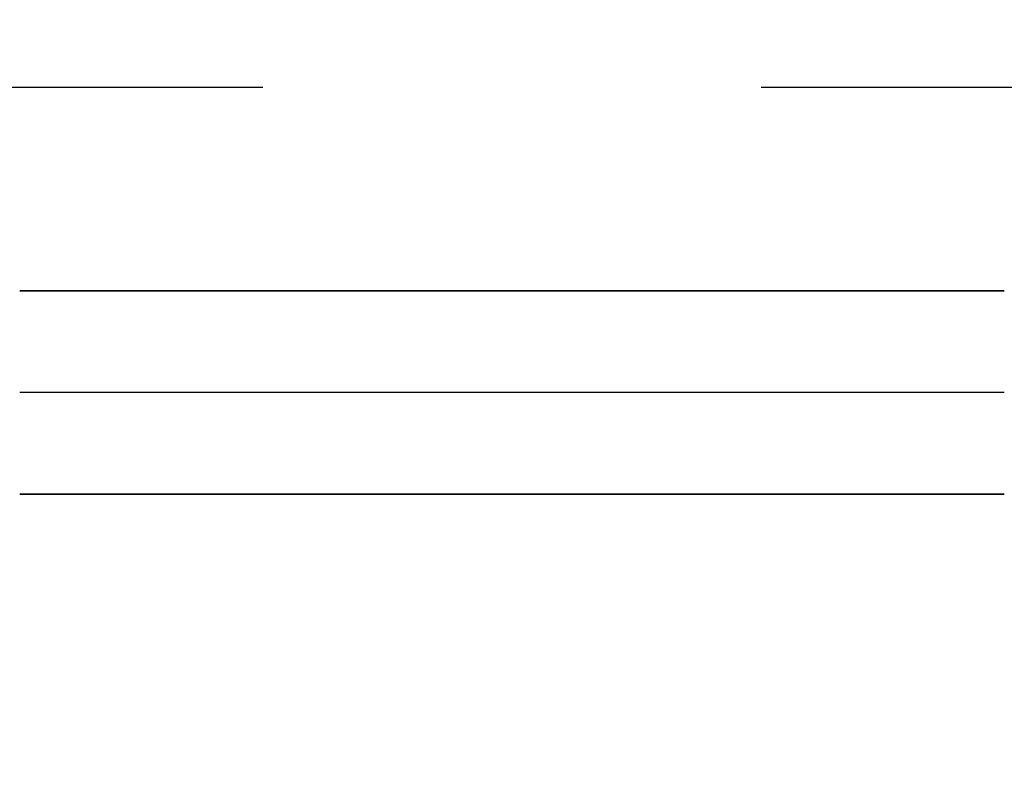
# Model space of a CAD drawing. Header units: millimetres. Extents: x -1690 to 192, y -898 to 54.
# Tile 133 of 256: x -1563 to -1550, y -59 to -49. Entities that reach past the tile are written whole.
import ezdxf

# ---------------------------------------------------------------- set-up
doc = ezdxf.new("R2010")
doc.units = ezdxf.units.MM
doc.header["$MEASUREMENT"] = 0
doc.layers.add('OVIDIO 186x93x72h', color=7, linetype='Continuous')

msp = doc.modelspace()

# ---------------------------------------------------------------- linework, layer by layer
at = {"layer": 'OVIDIO 186x93x72h', "extrusion": (1, 0, 0)}
for points in [[(-49.71698821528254, 689.6549767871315), (-47.03370664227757, 690.9966175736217)], [(-49.71698821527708, 689.6549767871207), (-47.03370664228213, 690.9966175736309)], [(-50.26213402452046, 690.7452684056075), (-47.57885245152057, 692.0869091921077)], [(-47.57885245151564, 692.0869091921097), (-52.11807044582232, 701.1653451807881)], [(-50.26213402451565, 690.7452684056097), (-54.80135201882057, 699.8237043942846)], [(-52.11807044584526, 701.1653451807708), (-54.80135201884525, 699.8237043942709)], [(-54.80135201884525, 699.8237043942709), (-52.11807044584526, 701.1653451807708)], [(-54.80135201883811, 699.8237043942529), (-52.118070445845, 701.1653451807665)], [(-54.80135201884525, 699.8237043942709), (-52.11807044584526, 701.1653451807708)], [(-52.11807044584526, 701.1653451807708), (-54.80135201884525, 699.8237043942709)]]:
    msp.add_lwpolyline(points, dxfattribs=at)
at = {"layer": 'OVIDIO 186x93x72h', "extrusion": (0, 0.8944271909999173, 0.447213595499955)}
msp.add_lwpolyline([(1553.088155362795, 636.4492597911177), (1553.089187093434, 636.5383847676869), (1553.092297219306, 636.6277958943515), (1553.097505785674, 636.7174217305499), (1553.104829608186, 636.8071894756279), (1553.1142821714, 636.8970251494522), (1553.125873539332, 636.9868537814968), (1553.139610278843, 637.0765996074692), (1553.155495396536, 637.1661862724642), (1553.173528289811, 637.2555370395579), (1553.193704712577, 637.3445750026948), (1553.216016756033, 637.4332233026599), (1553.240452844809, 637.5214053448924), (1553.26699774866, 637.6090450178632), (1553.295632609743, 637.6960669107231), (1553.326334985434, 637.7823965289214), (1553.359078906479, 637.8679605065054), (1553.393834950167, 637.9526868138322), (1553.430570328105, 638.0365049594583), (1553.469248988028, 638.1193461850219), (1553.509831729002, 638.2011436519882), (1553.552276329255, 638.2818326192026), (1553.596537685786, 638.3613506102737), (1553.642567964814, 638.4396375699), (1553.690316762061, 638.5166360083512), (1553.739731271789, 638.5922911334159), (1553.79075646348, 638.6665509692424), (1553.843335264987, 638.7393664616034), (1553.897408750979, 638.8106915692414), (1553.952916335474, 638.8804833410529), (1554.009795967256, 638.9487019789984), (1554.067984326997, 639.0153108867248), (1554.127417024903, 639.0802767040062), (1554.193876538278, 639.1495252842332), (1554.262377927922, 639.2174207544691), (1554.332883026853, 639.2838772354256), (1554.405349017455, 639.348810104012), (1554.479728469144, 639.4121363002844), (1554.555969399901, 639.4737746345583), (1554.634015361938, 639.5336460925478), (1554.71380555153, 639.5916741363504), (1554.795274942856, 639.6477849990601), (1554.878354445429, 639.7019079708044), (1554.962971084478, 639.7539756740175), (1555.049048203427, 639.8039243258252), (1555.136505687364, 639.8516939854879), (1555.225260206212, 639.8972287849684), (1555.315225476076, 639.9404771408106), (1555.406312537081, 639.9813919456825), (1555.498430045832, 640.0199307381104), (1555.591484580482, 640.0560558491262), (1555.685380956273, 640.0897345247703), (1555.780022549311, 640.1209390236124), (1555.875311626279, 640.1496466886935), (1555.971149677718, 640.1758399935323), (1556.06743775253, 640.1995065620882), (1556.164076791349, 640.2206391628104), (1556.260967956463, 640.2392356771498), (1556.358012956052, 640.2552990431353), (1556.455114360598, 640.2688371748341), (1556.552175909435, 640.2798628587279), (1556.649102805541, 640.2883936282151), (1556.745801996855, 640.2944516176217), (1556.842182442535, 640.2980633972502), (1556.938155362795, 640.299259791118), (1557.034128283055, 640.2980633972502), (1557.130508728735, 640.2944516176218), (1557.227207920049, 640.2883936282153), (1557.324134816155, 640.2798628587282), (1557.421196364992, 640.2688371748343), (1557.518297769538, 640.2552990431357), (1557.615342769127, 640.2392356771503), (1557.712233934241, 640.2206391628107), (1557.80887297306, 640.1995065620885), (1557.905161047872, 640.1758399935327), (1558.00099909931, 640.1496466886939), (1558.096288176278, 640.1209390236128), (1558.190929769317, 640.0897345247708), (1558.284826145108, 640.0560558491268), (1558.377880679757, 640.0199307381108), (1558.469998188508, 639.9813919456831), (1558.561085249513, 639.940477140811), (1558.651050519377, 639.897228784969), (1558.739805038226, 639.8516939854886), (1558.827262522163, 639.8039243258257), (1558.913339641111, 639.7539756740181), (1558.99795628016, 639.701907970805), (1559.081035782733, 639.6477849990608), (1559.16250517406, 639.5916741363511), (1559.242295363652, 639.5336460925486), (1559.320341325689, 639.4737746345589), (1559.396582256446, 639.4121363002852), (1559.470961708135, 639.3488101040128), (1559.543427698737, 639.2838772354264), (1559.613932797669, 639.21742075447), (1559.682434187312, 639.149525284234), (1559.748893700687, 639.0802767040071), (1559.808326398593, 639.0153108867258), (1559.866514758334, 638.9487019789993), (1559.923394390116, 638.8804833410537), (1559.978901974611, 638.8106915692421), (1560.032975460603, 638.7393664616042), (1560.08555426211, 638.6665509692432), (1560.136579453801, 638.5922911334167), (1560.185993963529, 638.5166360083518), (1560.233742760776, 638.4396375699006), (1560.279773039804, 638.3613506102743), (1560.324034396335, 638.2818326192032), (1560.366478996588, 638.2011436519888), (1560.407061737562, 638.1193461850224), (1560.445740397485, 638.0365049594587), (1560.482475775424, 637.9526868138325), (1560.517231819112, 637.8679605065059), (1560.549975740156, 637.7823965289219), (1560.580678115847, 637.6960669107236), (1560.609312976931, 637.6090450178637), (1560.635857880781, 637.521405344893), (1560.660293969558, 637.4332233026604), (1560.682606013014, 637.3445750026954), (1560.70278243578, 637.2555370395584), (1560.720815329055, 637.1661862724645), (1560.736700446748, 637.0765996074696), (1560.750437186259, 636.9868537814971), (1560.762028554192, 636.8970251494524), (1560.771481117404, 636.807189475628), (1560.778804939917, 636.7174217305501), (1560.784013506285, 636.6277958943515), (1560.787123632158, 636.538384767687), (1560.788155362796, 636.4492597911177)], dxfattribs=at)
at = {"layer": 'OVIDIO 186x93x72h', "extrusion": (0, 0.8944271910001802, 0.4472135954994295)}
for points in [[(1550.43806381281, 650.4492597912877), (1550.193908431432, 650.446549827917), (1549.947681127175, 650.4383236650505), (1549.699543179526, 650.4244403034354), (1549.449664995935, 650.4047637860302), (1549.198226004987, 650.3791638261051), (1548.945414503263, 650.3475164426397), (1548.691427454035, 650.3097045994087), (1548.436470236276, 650.265618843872), (1548.180756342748, 650.215157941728), (1547.924507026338, 650.1582295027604), (1547.667950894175, 650.0947505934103), (1547.41132344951, 650.0246483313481), (1547.154866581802, 649.9478604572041), (1546.89882800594, 649.8643358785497), (1546.643460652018, 649.774035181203), (1546.389022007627, 649.6769311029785), (1546.135773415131, 649.5730089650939), (1545.883979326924, 649.4622670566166), (1545.633906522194, 649.3447169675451), (1545.385823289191, 649.22038386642), (1545.139998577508, 649.0893067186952), (1544.896701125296, 648.951538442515), (1544.656198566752, 648.8071459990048), (1544.41875652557, 648.6562104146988), (1544.184637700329, 648.4988267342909), (1543.954100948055, 648.3351039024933), (1543.727400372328, 648.1651645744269), (1543.504784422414, 647.9891448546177), (1543.286495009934, 647.8071939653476), (1543.072766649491, 647.6194738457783), (1542.863825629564, 647.4261586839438), (1542.659889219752, 647.2274343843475), (1542.461164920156, 647.0234979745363), (1542.267849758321, 646.8145569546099), (1542.080129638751, 646.6008285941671), (1541.89817874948, 646.3825391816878), (1541.722159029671, 646.1599232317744), (1541.552219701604, 645.9332226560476), (1541.388496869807, 645.7026859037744), (1541.231113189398, 645.4685670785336), (1541.080177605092, 645.2311250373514), (1540.935785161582, 644.9906224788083), (1540.798016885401, 644.7473250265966), (1540.666939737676, 644.501500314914), (1540.542606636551, 644.2534170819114), (1540.425056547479, 644.0033442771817), (1540.314314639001, 643.7515501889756), (1540.210392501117, 643.4983015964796), (1540.113288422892, 643.2438629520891), (1540.022987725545, 642.9884955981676), (1539.939463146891, 642.732457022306), (1539.862675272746, 642.4760001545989), (1539.792573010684, 642.2193727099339), (1539.729094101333, 641.9628165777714), (1539.672165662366, 641.7065672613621), (1539.621704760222, 641.4508533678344), (1539.577619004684, 641.1958961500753), (1539.539807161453, 640.9419091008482), (1539.508159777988, 640.6890975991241), (1539.482559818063, 640.4376586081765), (1539.462883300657, 640.1877804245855), (1539.448999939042, 639.9396424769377), (1539.440773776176, 639.6934151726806), (1539.438063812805, 639.4492597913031)], [(1539.438063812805, 639.4492597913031), (1539.440773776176, 639.6934151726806), (1539.448999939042, 639.9396424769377), (1539.462883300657, 640.1877804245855), (1539.482559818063, 640.4376586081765), (1539.508159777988, 640.6890975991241), (1539.539807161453, 640.9419091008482), (1539.577619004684, 641.1958961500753), (1539.621704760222, 641.4508533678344), (1539.672165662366, 641.7065672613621), (1539.729094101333, 641.9628165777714), (1539.792573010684, 642.2193727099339), (1539.862675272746, 642.4760001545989), (1539.939463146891, 642.732457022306), (1540.022987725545, 642.9884955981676), (1540.113288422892, 643.2438629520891), (1540.210392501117, 643.4983015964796), (1540.314314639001, 643.7515501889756), (1540.425056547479, 644.0033442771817), (1540.542606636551, 644.2534170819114), (1540.666939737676, 644.501500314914), (1540.798016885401, 644.7473250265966), (1540.935785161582, 644.9906224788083), (1541.080177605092, 645.2311250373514), (1541.231113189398, 645.4685670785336), (1541.388496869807, 645.7026859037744), (1541.552219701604, 645.9332226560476), (1541.722159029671, 646.1599232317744), (1541.89817874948, 646.3825391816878), (1542.080129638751, 646.6008285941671), (1542.267849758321, 646.8145569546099), (1542.461164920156, 647.0234979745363), (1542.659889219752, 647.2274343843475), (1542.863825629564, 647.4261586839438), (1543.072766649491, 647.6194738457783), (1543.286495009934, 647.8071939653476), (1543.504784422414, 647.9891448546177), (1543.727400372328, 648.1651645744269), (1543.954100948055, 648.3351039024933), (1544.184637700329, 648.4988267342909), (1544.41875652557, 648.6562104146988), (1544.656198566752, 648.8071459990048), (1544.896701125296, 648.951538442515), (1545.139998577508, 649.0893067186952), (1545.385823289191, 649.22038386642), (1545.633906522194, 649.3447169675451), (1545.883979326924, 649.4622670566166), (1546.135773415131, 649.5730089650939), (1546.389022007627, 649.6769311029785), (1546.643460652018, 649.774035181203), (1546.89882800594, 649.8643358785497), (1547.154866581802, 649.9478604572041), (1547.41132344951, 650.0246483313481), (1547.667950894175, 650.0947505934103), (1547.924507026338, 650.1582295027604), (1548.180756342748, 650.215157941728), (1548.436470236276, 650.265618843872), (1548.691427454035, 650.3097045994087), (1548.945414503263, 650.3475164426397), (1549.198226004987, 650.3791638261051), (1549.449664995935, 650.4047637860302), (1549.699543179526, 650.4244403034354), (1549.947681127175, 650.4383236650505), (1550.193908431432, 650.446549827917), (1550.43806381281, 650.4492597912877)]]:
    msp.add_lwpolyline(points, dxfattribs=at)
at = {"layer": 'OVIDIO 186x93x72h', "extrusion": (0, 0.8944271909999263, 0.4472135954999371)}
for points in [[(1553.088155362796, 636.4492597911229), (1553.089103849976, 636.534714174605), (1553.091983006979, 636.6208937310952), (1553.096842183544, 636.7077420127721), (1553.103728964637, 636.795199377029), (1553.11268895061, 636.8832030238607), (1553.123765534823, 636.9716870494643), (1553.136999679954, 637.0605825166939), (1553.152429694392, 637.1498175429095), (1553.170091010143, 637.2393174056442), (1553.190015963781, 637.3290046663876), (1553.212233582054, 637.4187993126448), (1553.236769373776, 637.5086189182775), (1553.263645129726, 637.598378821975), (1553.292878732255, 637.6879923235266), (1553.324483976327, 637.7773708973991), (1553.358470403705, 637.8664244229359), (1553.394843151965, 637.9550614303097), (1553.433602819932, 638.0431893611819), (1553.474745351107, 638.1307148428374), (1553.518261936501, 638.2175439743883), (1553.564138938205, 638.3035826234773), (1553.612357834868, 638.3887367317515), (1553.662895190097, 638.4729126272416), (1553.715722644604, 638.5560173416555), (1553.770806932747, 638.6379589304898), (1553.828109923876, 638.7186467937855), (1553.887588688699, 638.7979919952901), (1553.949195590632, 638.8759075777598), (1554.012878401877, 638.9523088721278), (1554.078580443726, 639.0271137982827), (1554.146240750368, 639.100243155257), (1554.215794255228, 639.1716208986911), (1554.287171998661, 639.2411744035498), (1554.360301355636, 639.308834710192), (1554.43510628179, 639.3745367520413), (1554.511507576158, 639.438219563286), (1554.589423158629, 639.4998264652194), (1554.668768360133, 639.5593052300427), (1554.749456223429, 639.616608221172), (1554.831397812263, 639.6716925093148), (1554.914502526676, 639.7245199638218), (1554.998678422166, 639.7750573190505), (1555.083832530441, 639.8232762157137), (1555.16987117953, 639.8691532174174), (1555.256700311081, 639.9126698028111), (1555.344225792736, 639.9538123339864), (1555.432353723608, 639.9925720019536), (1555.520990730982, 640.0289447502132), (1555.610044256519, 640.0629311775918), (1555.699422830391, 640.0945364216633), (1555.789036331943, 640.1237700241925), (1555.87879623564, 640.150645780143), (1555.968615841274, 640.1751815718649), (1556.05841048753, 640.1973991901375), (1556.148097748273, 640.2173241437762), (1556.237597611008, 640.2349854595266), (1556.326832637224, 640.2504154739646), (1556.415728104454, 640.2636496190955), (1556.504212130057, 640.2747262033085), (1556.592215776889, 640.2836861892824), (1556.679673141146, 640.2905729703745), (1556.766521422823, 640.2954321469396), (1556.852700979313, 640.298311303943), (1556.938155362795, 640.2992597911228), (1557.023609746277, 640.298311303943), (1557.109789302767, 640.2954321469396), (1557.196637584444, 640.2905729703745), (1557.284094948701, 640.2836861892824), (1557.372098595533, 640.2747262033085), (1557.460582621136, 640.2636496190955), (1557.549478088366, 640.2504154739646), (1557.638713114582, 640.2349854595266), (1557.728212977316, 640.2173241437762), (1557.81790023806, 640.1973991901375), (1557.907694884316, 640.1751815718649), (1557.99751448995, 640.150645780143), (1558.087274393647, 640.1237700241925), (1558.176887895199, 640.0945364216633), (1558.266266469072, 640.0629311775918), (1558.355319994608, 640.0289447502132), (1558.443957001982, 639.9925720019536), (1558.532084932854, 639.9538123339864), (1558.619610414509, 639.9126698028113), (1558.70643954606, 639.8691532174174), (1558.792478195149, 639.8232762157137), (1558.877632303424, 639.7750573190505), (1558.961808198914, 639.7245199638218), (1559.044912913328, 639.6716925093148), (1559.126854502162, 639.6166082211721), (1559.207542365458, 639.5593052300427), (1559.286887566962, 639.4998264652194), (1559.364803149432, 639.4382195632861), (1559.4412044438, 639.3745367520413), (1559.516009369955, 639.308834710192), (1559.589138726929, 639.24117440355), (1559.660516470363, 639.1716208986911), (1559.730069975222, 639.100243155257), (1559.797730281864, 639.0271137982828), (1559.863432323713, 638.9523088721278), (1559.927115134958, 638.8759075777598), (1559.988722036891, 638.7979919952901), (1560.048200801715, 638.7186467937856), (1560.105503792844, 638.63795893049), (1560.160588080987, 638.5560173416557), (1560.213415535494, 638.4729126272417), (1560.263952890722, 638.3887367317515), (1560.312171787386, 638.3035826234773), (1560.358048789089, 638.2175439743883), (1560.401565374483, 638.1307148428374), (1560.442707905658, 638.0431893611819), (1560.481467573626, 637.9550614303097), (1560.517840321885, 637.866424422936), (1560.551826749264, 637.7773708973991), (1560.583431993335, 637.6879923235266), (1560.612665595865, 637.598378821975), (1560.639541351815, 637.5086189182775), (1560.664077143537, 637.4187993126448), (1560.686294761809, 637.3290046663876), (1560.706219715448, 637.2393174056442), (1560.723881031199, 637.1498175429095), (1560.739311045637, 637.0605825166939), (1560.752545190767, 636.9716870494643), (1560.76362177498, 636.8832030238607), (1560.772581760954, 636.795199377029), (1560.779468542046, 636.7077420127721), (1560.784327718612, 636.6208937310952), (1560.787206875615, 636.534714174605), (1560.788155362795, 636.4492597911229)], [(1560.788155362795, 636.4492597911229), (1560.787206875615, 636.534714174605), (1560.784327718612, 636.6208937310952), (1560.779468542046, 636.7077420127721), (1560.772581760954, 636.795199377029), (1560.76362177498, 636.8832030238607), (1560.752545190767, 636.9716870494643), (1560.739311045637, 637.0605825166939), (1560.723881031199, 637.1498175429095), (1560.706219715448, 637.2393174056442), (1560.686294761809, 637.3290046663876), (1560.664077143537, 637.4187993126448), (1560.639541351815, 637.5086189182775), (1560.612665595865, 637.598378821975), (1560.583431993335, 637.6879923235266), (1560.551826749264, 637.7773708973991), (1560.517840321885, 637.866424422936), (1560.481467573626, 637.9550614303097), (1560.442707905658, 638.0431893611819), (1560.401565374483, 638.1307148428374), (1560.358048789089, 638.2175439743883), (1560.312171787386, 638.3035826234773), (1560.263952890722, 638.3887367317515), (1560.213415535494, 638.4729126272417), (1560.160588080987, 638.5560173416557), (1560.105503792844, 638.63795893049), (1560.048200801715, 638.7186467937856), (1559.988722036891, 638.7979919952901), (1559.927115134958, 638.8759075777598), (1559.863432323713, 638.9523088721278), (1559.797730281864, 639.0271137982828), (1559.730069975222, 639.100243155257), (1559.660516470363, 639.1716208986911), (1559.589138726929, 639.24117440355), (1559.516009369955, 639.308834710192), (1559.4412044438, 639.3745367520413), (1559.364803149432, 639.4382195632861), (1559.286887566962, 639.4998264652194), (1559.207542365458, 639.5593052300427), (1559.126854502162, 639.6166082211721), (1559.044912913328, 639.6716925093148), (1558.961808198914, 639.7245199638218), (1558.877632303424, 639.7750573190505), (1558.792478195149, 639.8232762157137), (1558.70643954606, 639.8691532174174), (1558.619610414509, 639.9126698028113), (1558.532084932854, 639.9538123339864), (1558.443957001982, 639.9925720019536), (1558.355319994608, 640.0289447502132), (1558.266266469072, 640.0629311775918), (1558.176887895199, 640.0945364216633), (1558.087274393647, 640.1237700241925), (1557.99751448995, 640.150645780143), (1557.907694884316, 640.1751815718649), (1557.81790023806, 640.1973991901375), (1557.728212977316, 640.2173241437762), (1557.638713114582, 640.2349854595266), (1557.549478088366, 640.2504154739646), (1557.460582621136, 640.2636496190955), (1557.372098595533, 640.2747262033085), (1557.284094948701, 640.2836861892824), (1557.196637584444, 640.2905729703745), (1557.109789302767, 640.2954321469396), (1557.023609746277, 640.298311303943), (1556.938155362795, 640.2992597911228), (1556.852700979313, 640.298311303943), (1556.766521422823, 640.2954321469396), (1556.679673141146, 640.2905729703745), (1556.592215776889, 640.2836861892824), (1556.504212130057, 640.2747262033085), (1556.415728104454, 640.2636496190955), (1556.326832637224, 640.2504154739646), (1556.237597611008, 640.2349854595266), (1556.148097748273, 640.2173241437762), (1556.05841048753, 640.1973991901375), (1555.968615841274, 640.1751815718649), (1555.87879623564, 640.150645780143), (1555.789036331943, 640.1237700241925), (1555.699422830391, 640.0945364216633), (1555.610044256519, 640.0629311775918), (1555.520990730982, 640.0289447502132), (1555.432353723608, 639.9925720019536), (1555.344225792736, 639.9538123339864), (1555.256700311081, 639.9126698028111), (1555.16987117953, 639.8691532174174), (1555.083832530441, 639.8232762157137), (1554.998678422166, 639.7750573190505), (1554.914502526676, 639.7245199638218), (1554.831397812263, 639.6716925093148), (1554.749456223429, 639.616608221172), (1554.668768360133, 639.5593052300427), (1554.589423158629, 639.4998264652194), (1554.511507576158, 639.438219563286), (1554.43510628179, 639.3745367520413), (1554.360301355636, 639.308834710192), (1554.287171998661, 639.2411744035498), (1554.215794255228, 639.1716208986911), (1554.146240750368, 639.100243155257), (1554.078580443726, 639.0271137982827), (1554.012878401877, 638.9523088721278), (1553.949195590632, 638.8759075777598), (1553.887588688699, 638.7979919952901), (1553.828109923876, 638.7186467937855), (1553.770806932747, 638.6379589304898), (1553.715722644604, 638.5560173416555), (1553.662895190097, 638.4729126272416), (1553.612357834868, 638.3887367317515), (1553.564138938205, 638.3035826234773), (1553.518261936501, 638.2175439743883), (1553.474745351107, 638.1307148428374), (1553.433602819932, 638.0431893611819), (1553.394843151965, 637.9550614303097), (1553.358470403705, 637.8664244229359), (1553.324483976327, 637.7773708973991), (1553.292878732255, 637.6879923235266), (1553.263645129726, 637.598378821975), (1553.236769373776, 637.5086189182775), (1553.212233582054, 637.4187993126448), (1553.190015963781, 637.3290046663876), (1553.170091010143, 637.2393174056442), (1553.152429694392, 637.1498175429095), (1553.136999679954, 637.0605825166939), (1553.123765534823, 636.9716870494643), (1553.11268895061, 636.8832030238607), (1553.103728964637, 636.795199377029), (1553.096842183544, 636.7077420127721), (1553.091983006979, 636.6208937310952), (1553.089103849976, 636.534714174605), (1553.088155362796, 636.4492597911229)]]:
    msp.add_lwpolyline(points, dxfattribs=at)
at = {"layer": 'OVIDIO 186x93x72h', "extrusion": (0, 0.894427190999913, 0.4472135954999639)}
msp.add_lwpolyline([(1550.438063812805, 650.4492597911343), (1550.173578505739, 650.4460796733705), (1549.90810835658, 650.4364863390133), (1549.641881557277, 650.4204080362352), (1549.375131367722, 650.3977836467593), (1549.108095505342, 650.3685630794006), (1548.841015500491, 650.332707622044), (1548.57413602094, 650.2901902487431), (1548.307704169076, 650.2409958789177), (1548.041968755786, 650.1851215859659), (1547.777179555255, 650.1225767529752), (1547.513586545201, 650.0533831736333), (1547.251439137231, 649.9775750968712), (1546.990985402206, 649.895199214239), (1546.732471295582, 649.8063145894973), (1546.476139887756, 649.7109925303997), (1546.22223060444, 649.6093164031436), (1545.970978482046, 649.5013813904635), (1545.722613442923, 649.3872941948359), (1545.477359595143, 649.2671726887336), (1545.235434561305, 649.141145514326), (1544.997048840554, 649.0093516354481), (1544.762405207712, 648.8719398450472), (1544.531698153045, 648.7290682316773), (1544.305113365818, 648.5809036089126), (1544.082827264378, 648.4276209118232), (1543.865006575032, 648.2694025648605), (1543.651807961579, 648.1064378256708), (1543.44337770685, 647.9389221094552), (1543.23985144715, 647.7670562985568), (1543.041353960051, 647.5910460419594), (1542.847999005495, 647.411101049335), (1542.65988921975, 647.2274343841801), (1542.476222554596, 647.0393245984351), (1542.296277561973, 646.8459696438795), (1542.120267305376, 646.6474721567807), (1541.948401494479, 646.4439458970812), (1541.780885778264, 646.2355156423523), (1541.617921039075, 646.0223170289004), (1541.459702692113, 645.8044963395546), (1541.306419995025, 645.5822102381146), (1541.158255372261, 645.3556254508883), (1541.015383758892, 645.1249183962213), (1540.877971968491, 644.8902747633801), (1540.746178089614, 644.65188904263), (1540.620150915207, 644.4099640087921), (1540.500029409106, 644.1647101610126), (1540.385942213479, 643.9163451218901), (1540.278007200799, 643.6650929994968), (1540.176331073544, 643.4111837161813), (1540.081009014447, 643.1548523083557), (1539.992124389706, 642.8963382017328), (1539.909748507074, 642.6358844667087), (1539.833940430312, 642.373737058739), (1539.764746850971, 642.1101440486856), (1539.70220201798, 641.8453548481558), (1539.646327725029, 641.5796194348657), (1539.597133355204, 641.3131875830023), (1539.554615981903, 641.0463081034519), (1539.518760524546, 640.7792280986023), (1539.489539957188, 640.5121922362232), (1539.466915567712, 640.245442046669), (1539.450837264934, 639.9792152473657), (1539.441243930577, 639.713745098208), (1539.438063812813, 639.4492597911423)], dxfattribs=at)
at = {"layer": 'OVIDIO 186x93x72h'}
for points in [[(-1560.227912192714, -49.43478887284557), (-1574.438246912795, -49.43478887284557)], [(-1539.438063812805, -49.43478887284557), (-1553.648398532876, -49.43478887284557)], [(-1550.438063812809, -52.11807044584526), (-1563.438246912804, -52.11807044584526)], [(-1563.438246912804, -52.11807044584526), (-1550.438063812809, -52.11807044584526)], [(-1550.438063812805, -53.45971123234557), (-1563.438246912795, -53.45971123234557)], [(-1563.438246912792, -54.80135201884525), (-1550.438063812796, -54.80135201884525)], [(-1550.438063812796, -54.80135201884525), (-1563.438246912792, -54.80135201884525)]]:
    msp.add_lwpolyline(points, dxfattribs=at)
at = {"layer": 'OVIDIO 186x93x72h', "extrusion": (0, 0.8944271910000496, 0.4472135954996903)}
for points in [[(1563.43824691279, 650.4492597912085), (1563.682402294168, 650.4465498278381), (1563.928629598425, 650.4383236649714), (1564.176767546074, 650.4244403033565), (1564.426645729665, 650.4047637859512), (1564.678084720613, 650.3791638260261), (1564.930896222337, 650.3475164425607), (1565.184883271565, 650.3097045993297), (1565.439840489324, 650.2656188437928), (1565.695554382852, 650.2151579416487), (1565.951803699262, 650.1582295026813), (1566.208359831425, 650.0947505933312), (1566.46498727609, 650.024648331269), (1566.721444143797, 649.9478604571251), (1566.977482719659, 649.8643358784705), (1567.232850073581, 649.7740351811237), (1567.487288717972, 649.6769311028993), (1567.740537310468, 649.5730089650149), (1567.992331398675, 649.4622670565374), (1568.242404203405, 649.344716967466), (1568.490487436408, 649.2203838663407), (1568.736312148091, 649.0893067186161), (1568.979609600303, 648.9515384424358), (1569.220112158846, 648.8071459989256), (1569.457554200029, 648.6562104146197), (1569.69167302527, 648.4988267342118), (1569.922209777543, 648.3351039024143), (1570.148910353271, 648.1651645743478), (1570.371526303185, 647.989144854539), (1570.589815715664, 647.8071939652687), (1570.803544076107, 647.6194738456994), (1571.012485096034, 647.426158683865), (1571.216421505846, 647.2274343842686), (1571.415145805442, 647.0234979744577), (1571.608460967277, 646.8145569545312), (1571.796181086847, 646.6008285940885), (1571.978131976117, 646.3825391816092), (1572.154151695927, 646.1599232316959), (1572.324091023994, 645.9332226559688), (1572.487813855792, 645.7026859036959), (1572.6451975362, 645.4685670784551), (1572.796133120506, 645.2311250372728), (1572.940525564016, 644.9906224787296), (1573.078293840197, 644.7473250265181), (1573.209370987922, 644.5015003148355), (1573.333704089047, 644.2534170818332), (1573.451254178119, 644.0033442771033), (1573.561996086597, 643.7515501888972), (1573.665918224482, 643.498301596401), (1573.763022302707, 643.2438629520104), (1573.853323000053, 642.988495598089), (1573.936847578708, 642.7324570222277), (1574.013635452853, 642.4760001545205), (1574.083737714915, 642.2193727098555), (1574.147216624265, 641.9628165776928), (1574.204145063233, 641.7065672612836), (1574.254605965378, 641.4508533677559), (1574.298691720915, 641.1958961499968), (1574.336503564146, 640.9419091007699), (1574.368150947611, 640.6890975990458), (1574.393750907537, 640.4376586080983), (1574.413427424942, 640.1877804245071), (1574.427310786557, 639.9396424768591), (1574.435536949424, 639.6934151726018), (1574.438246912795, 639.4492597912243)], [(1574.438246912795, 639.4492597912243), (1574.435536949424, 639.6934151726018), (1574.427310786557, 639.9396424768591), (1574.413427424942, 640.1877804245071), (1574.393750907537, 640.4376586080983), (1574.368150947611, 640.6890975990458), (1574.336503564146, 640.9419091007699), (1574.298691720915, 641.1958961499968), (1574.254605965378, 641.4508533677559), (1574.204145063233, 641.7065672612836), (1574.147216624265, 641.9628165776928), (1574.083737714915, 642.2193727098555), (1574.013635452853, 642.4760001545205), (1573.936847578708, 642.7324570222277), (1573.853323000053, 642.988495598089), (1573.763022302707, 643.2438629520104), (1573.665918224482, 643.498301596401), (1573.561996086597, 643.7515501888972), (1573.451254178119, 644.0033442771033), (1573.333704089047, 644.2534170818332), (1573.209370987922, 644.5015003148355), (1573.078293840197, 644.7473250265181), (1572.940525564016, 644.9906224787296), (1572.796133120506, 645.2311250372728), (1572.6451975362, 645.4685670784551), (1572.487813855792, 645.7026859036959), (1572.324091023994, 645.9332226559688), (1572.154151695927, 646.1599232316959), (1571.978131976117, 646.3825391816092), (1571.796181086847, 646.6008285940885), (1571.608460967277, 646.8145569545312), (1571.415145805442, 647.0234979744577), (1571.216421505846, 647.2274343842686), (1571.012485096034, 647.426158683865), (1570.803544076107, 647.6194738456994), (1570.589815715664, 647.8071939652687), (1570.371526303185, 647.989144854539), (1570.148910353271, 648.1651645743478), (1569.922209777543, 648.3351039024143), (1569.69167302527, 648.4988267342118), (1569.457554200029, 648.6562104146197), (1569.220112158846, 648.8071459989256), (1568.979609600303, 648.9515384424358), (1568.736312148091, 649.0893067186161), (1568.490487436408, 649.2203838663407), (1568.242404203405, 649.344716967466), (1567.992331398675, 649.4622670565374), (1567.740537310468, 649.5730089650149), (1567.487288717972, 649.6769311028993), (1567.232850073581, 649.7740351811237), (1566.977482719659, 649.8643358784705), (1566.721444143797, 649.9478604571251), (1566.46498727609, 650.024648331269), (1566.208359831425, 650.0947505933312), (1565.951803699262, 650.1582295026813), (1565.695554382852, 650.2151579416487), (1565.439840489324, 650.2656188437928), (1565.184883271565, 650.3097045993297), (1564.930896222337, 650.3475164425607), (1564.678084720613, 650.3791638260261), (1564.426645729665, 650.4047637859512), (1564.176767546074, 650.4244403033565), (1563.928629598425, 650.4383236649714), (1563.682402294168, 650.4465498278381), (1563.43824691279, 650.4492597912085)]]:
    msp.add_lwpolyline(points, dxfattribs=at)
at = {"layer": 'OVIDIO 186x93x72h', "extrusion": (0, 1, 0)}
for points in [[(749.1110923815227, 715.9639765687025), (1577.444114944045, 715.9639765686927)], [(1577.444114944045, 715.9639765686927), (749.1110923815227, 715.9639765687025)], [(1577.444114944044, 715.293156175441), (749.1110923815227, 715.2931561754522)], [(749.1110923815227, 715.2931561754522), (1577.444114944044, 715.293156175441)], [(749.1110923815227, 715.8735819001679), (1576.039620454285, 715.8735819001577)], [(1576.039620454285, 715.8735819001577), (749.1110923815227, 715.8735819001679)], [(749.1110923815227, 717.3735819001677), (1576.039620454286, 717.3735819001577)], [(1576.039620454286, 717.3735819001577), (749.1110923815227, 717.3735819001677)]]:
    msp.add_lwpolyline(points, dxfattribs=at)

doc.saveas('drawing.dxf')
